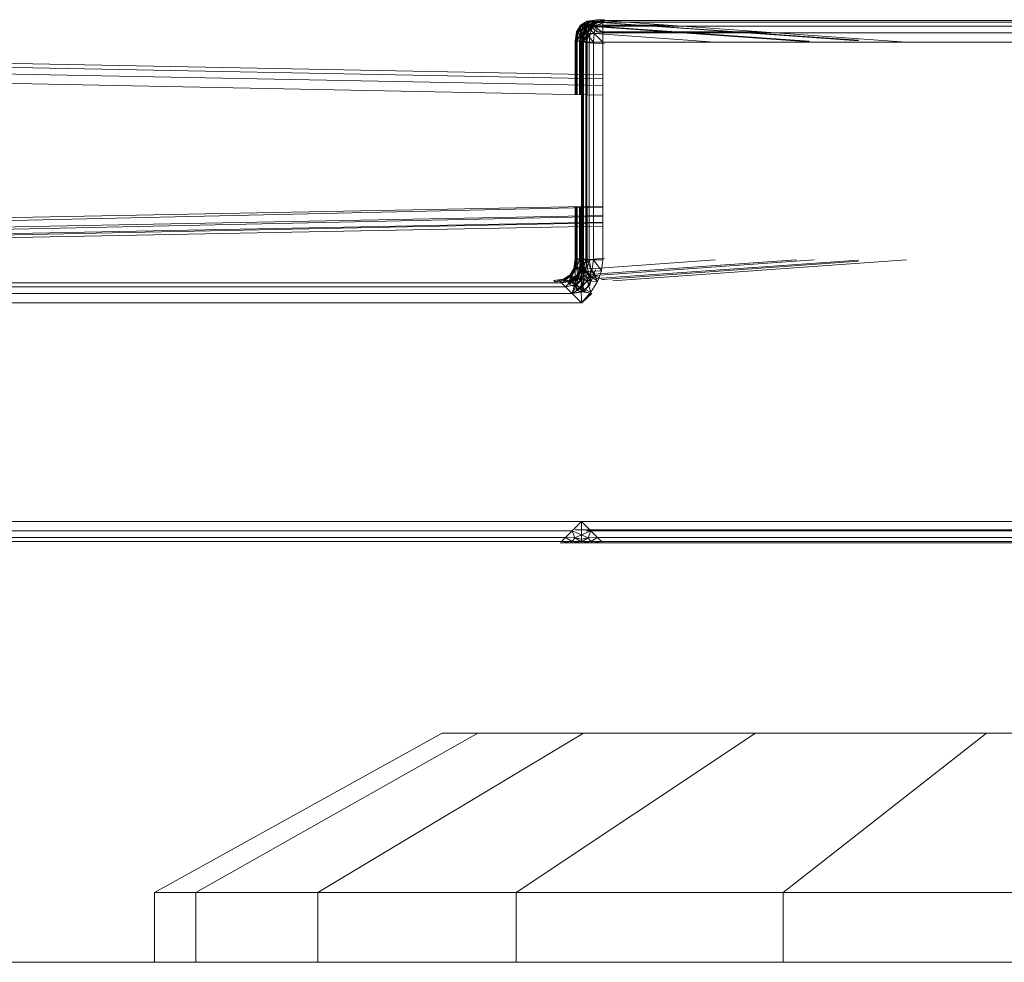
# Model space of a CAD drawing. Header units: millimetres. Extents: x 1 to 3476, y -521 to 159.
# Tile 52 of 130: x 1677 to 1704, y 133 to 159. Entities that reach past the tile are written whole.
import ezdxf

# ---------------------------------------------------------------- set-up
doc = ezdxf.new("R2010")
doc.units = ezdxf.units.MM
doc.layers.add('VG491211CA_dwg', color=8, linetype='Continuous', lineweight=9)

# ---------------------------------------------------------------- blocks, each defined once
blk = doc.blocks.new('VG491211CA_dwg-300031-Północ')
at = {"color": 18, "lineweight": 9}
for p, q in [((-213.917, 157.374), (-291.534, 158.874)), ((-214.426, 158.838), (-214.548, 158.701)), ((-214.426, 158.838), (-214.548, 158.701)), ((-214.355, 158.879), (-214.545, 158.75)), ((-214.355, 158.879), (-214.545, 158.75)), ((-214.545, 158.75), (-214.426, 158.838)), ((-214.426, 158.838), (-214.545, 158.75)), ((-214.542, 158.766), (-214.355, 158.879)), ((-214.355, 158.879), (-214.542, 158.766)), ((-214.542, 158.766), (-214.355, 158.878)), ((-214.355, 158.878), (-214.542, 158.766)), ((-214.355, 158.878), (-214.523, 158.747)), ((-214.355, 158.878), (-214.523, 158.747)), ((-214.336, 158.841), (-214.523, 158.747)), ((-214.523, 158.747), (-214.336, 158.841)), ((-214.259, 158.872), (-214.474, 158.745)), ((-214.259, 158.872), (-214.474, 158.745)), ((-214.426, 158.838), (-214.474, 158.745)), ((-214.474, 158.745), (-214.426, 158.838)), ((-214.336, 158.841), (-214.467, 158.691)), ((-214.336, 158.841), (-214.467, 158.691)), ((-214.092, 158.916), (-214.426, 158.838)), ((-214.092, 158.916), (-214.426, 158.838)), ((-214.355, 158.879), (-214.426, 158.838)), ((-214.426, 158.838), (-214.355, 158.879)), ((-214.426, 158.838), (-214.259, 158.872)), ((-214.259, 158.872), (-214.426, 158.838)), ((-214.259, 158.872), (-214.378, 158.754)), ((-214.378, 158.754), (-214.259, 158.872)), ((-214.251, 158.812), (-214.373, 158.675)), ((-214.251, 158.812), (-214.373, 158.675)), ((-214.179, 158.853), (-214.369, 158.724)), ((-214.179, 158.853), (-214.369, 158.724)), ((-214.369, 158.724), (-214.251, 158.812)), ((-214.251, 158.812), (-214.369, 158.724)), ((-214.367, 158.74), (-214.179, 158.853)), ((-214.179, 158.853), (-214.367, 158.74)), ((-214.179, 158.852), (-214.367, 158.74)), ((-214.367, 158.74), (-214.179, 158.852)), ((-214.355, 158.879), (-214.092, 158.916)), ((-214.092, 158.916), (-214.355, 158.879)), ((-214.355, 158.878), (-214.092, 158.916)), ((-214.092, 158.916), (-214.355, 158.878)), ((-214.336, 158.841), (-214.355, 158.878)), ((-214.355, 158.878), (-214.336, 158.841)), ((-214.179, 158.852), (-214.348, 158.721)), ((-214.179, 158.852), (-214.348, 158.721)), ((-214.348, 158.721), (-214.161, 158.815)), ((-214.161, 158.815), (-214.348, 158.721)), ((-214.092, 158.916), (-214.336, 158.841)), ((-214.092, 158.916), (-214.336, 158.841)), ((-214.092, 158.878), (-214.336, 158.841)), ((-214.336, 158.841), (-214.092, 158.878)), ((-214.298, 158.747), (-214.336, 158.841)), ((-214.336, 158.841), (-214.298, 158.747)), ((-214.084, 158.846), (-214.299, 158.719)), ((-214.084, 158.846), (-214.299, 158.719)), ((-214.251, 158.812), (-214.299, 158.719)), ((-214.299, 158.719), (-214.251, 158.812)), ((-214.092, 158.878), (-214.298, 158.747)), ((-214.092, 158.878), (-214.298, 158.747)), ((-214.161, 158.815), (-214.292, 158.665)), ((-214.161, 158.815), (-214.292, 158.665)), ((-214.092, 158.916), (-214.259, 158.872)), ((-214.259, 158.872), (-214.092, 158.916)), ((-214.259, 158.872), (-213.871, 158.844)), ((-214.259, 158.872), (-213.871, 158.845)), ((-213.871, 158.844), (-214.259, 158.872)), ((-213.871, 158.845), (-214.259, 158.872)), ((-213.917, 158.89), (-214.251, 158.812)), ((-213.917, 158.89), (-214.251, 158.812)), ((-214.179, 158.853), (-214.251, 158.812)), ((-214.251, 158.812), (-214.179, 158.853)), ((-214.251, 158.812), (-214.084, 158.846)), ((-214.084, 158.846), (-214.251, 158.812)), ((-214.084, 158.846), (-214.204, 158.728)), ((-214.204, 158.728), (-214.084, 158.846)), ((-214.179, 158.853), (-213.917, 158.89)), ((-213.917, 158.89), (-214.179, 158.853)), ((-213.917, 158.89), (-214.179, 158.852)), ((-214.179, 158.852), (-213.917, 158.89)), ((-214.179, 158.852), (-214.161, 158.815)), ((-214.161, 158.815), (-214.179, 158.852)), ((-213.917, 158.89), (-214.161, 158.815)), ((-213.917, 158.89), (-214.161, 158.815)), ((-214.161, 158.815), (-213.917, 158.852)), ((-213.917, 158.852), (-214.161, 158.815)), ((-214.161, 158.815), (-214.123, 158.721)), ((-214.123, 158.721), (-214.161, 158.815)), ((-213.917, 158.852), (-214.123, 158.721)), ((-213.917, 158.852), (-214.123, 158.721)), ((-214.092, 158.916), (-213.871, 158.901)), ((-213.871, 158.901), (-214.092, 158.916)), ((-213.871, 158.916), (-214.092, 158.916)), ((-214.092, 158.916), (-214.092, 158.878)), ((-214.092, 158.916), (-213.871, 158.916)), ((-213.871, 158.916), (-214.092, 158.916)), ((-213.871, 158.878), (-214.092, 158.878)), ((-214.092, 158.878), (-214.092, 158.766)), ((-214.092, 158.766), (-214.092, 158.878)), ((-213.917, 158.89), (-214.084, 158.846)), ((-214.084, 158.846), (-213.917, 158.89)), ((-206.775, 158.328), (-214.084, 158.846)), ((-206.775, 158.343), (-214.084, 158.846)), ((-214.084, 158.846), (-206.775, 158.328)), ((-214.084, 158.846), (-206.775, 158.343)), ((-205.439, 158.29), (-213.917, 158.89)), ((-213.917, 158.89), (-205.44, 158.29)), ((-202.129, 158.89), (-213.917, 158.89)), ((-213.917, 158.89), (-213.917, 158.852)), ((-202.162, 158.889), (-213.917, 158.89)), ((-213.917, 158.89), (-202.129, 158.889)), ((-213.917, 158.74), (-213.917, 158.852)), ((-202.129, 158.852), (-213.917, 158.852)), ((-213.917, 158.852), (-213.917, 158.74)), ((-291.533, 158.574), (-213.917, 157.074)), ((-213.917, 157.262), (-291.532, 158.762)), ((-214.655, 158.578), (-214.692, 158.316)), ((-214.692, 158.316), (-214.655, 158.578)), ((-214.692, 158.316), (-214.655, 158.578)), ((-214.655, 158.578), (-214.692, 158.316)), ((-214.692, 158.316), (-214.617, 158.559)), ((-214.692, 158.316), (-214.617, 158.559)), ((-214.679, 158.315), (-214.655, 158.578)), ((-214.655, 158.578), (-214.679, 158.315)), ((-214.679, 158.315), (-214.642, 158.555)), ((-214.642, 158.555), (-214.679, 158.315)), ((-214.542, 158.766), (-214.655, 158.578)), ((-214.655, 158.578), (-214.542, 158.766)), ((-214.655, 158.578), (-214.542, 158.766)), ((-214.542, 158.766), (-214.655, 158.578)), ((-214.655, 158.578), (-214.523, 158.747)), ((-214.655, 158.578), (-214.523, 158.747)), ((-214.642, 158.555), (-214.655, 158.578)), ((-214.655, 158.578), (-214.617, 158.559)), ((-214.617, 158.559), (-214.655, 158.578)), ((-214.655, 158.578), (-214.642, 158.555)), ((-214.617, 158.559), (-214.655, 158.316)), ((-214.655, 158.316), (-214.617, 158.559)), ((-214.655, 158.316), (-214.523, 158.522)), ((-214.655, 158.316), (-214.523, 158.522)), ((-214.642, 158.555), (-214.542, 158.766)), ((-214.542, 158.766), (-214.642, 158.555)), ((-214.642, 158.555), (-214.545, 158.75)), ((-214.545, 158.75), (-214.642, 158.555)), ((-214.642, 158.555), (-214.548, 158.701)), ((-214.642, 158.555), (-214.548, 158.701)), ((-214.615, 158.514), (-214.642, 158.555)), ((-214.642, 158.555), (-214.615, 158.514)), ((-214.545, 158.548), (-214.638, 158.312)), ((-214.638, 158.312), (-214.545, 158.548)), ((-214.523, 158.747), (-214.617, 158.559)), ((-214.617, 158.559), (-214.523, 158.747)), ((-214.617, 158.559), (-214.467, 158.691)), ((-214.617, 158.559), (-214.467, 158.691)), ((-214.617, 158.559), (-214.523, 158.522)), ((-214.523, 158.522), (-214.617, 158.559)), ((-214.615, 158.514), (-214.548, 158.701)), ((-214.548, 158.701), (-214.615, 158.514)), ((-214.545, 158.548), (-214.615, 158.514)), ((-214.615, 158.514), (-214.545, 158.548)), ((-214.45, 158.564), (-214.569, 158.307)), ((-214.545, 158.548), (-214.569, 158.307)), ((-214.569, 158.307), (-214.545, 158.548)), ((-214.548, 158.701), (-214.545, 158.75)), ((-214.545, 158.75), (-214.548, 158.701)), ((-214.474, 158.745), (-214.548, 158.701)), ((-214.548, 158.701), (-214.474, 158.745)), ((-214.545, 158.548), (-214.548, 158.701)), ((-214.545, 158.548), (-214.548, 158.701)), ((-214.545, 158.75), (-214.542, 158.766)), ((-214.542, 158.766), (-214.545, 158.75)), ((-214.378, 158.754), (-214.545, 158.548)), ((-214.545, 158.548), (-214.378, 158.754)), ((-214.474, 158.745), (-214.545, 158.548)), ((-214.545, 158.548), (-214.474, 158.745)), ((-214.45, 158.564), (-214.545, 158.548)), ((-214.523, 158.747), (-214.542, 158.766)), ((-214.542, 158.766), (-214.523, 158.747)), ((-214.523, 158.522), (-214.542, 158.316)), ((-214.523, 158.522), (-214.542, 158.316)), ((-214.467, 158.691), (-214.523, 158.747)), ((-214.523, 158.747), (-214.467, 158.691)), ((-214.467, 158.691), (-214.523, 158.522)), ((-214.523, 158.522), (-214.336, 158.559)), ((-214.355, 158.316), (-214.523, 158.522)), ((-214.517, 158.29), (-214.479, 158.552)), ((-214.479, 158.552), (-214.517, 158.29)), ((-214.479, 158.552), (-214.517, 158.29)), ((-214.517, 158.29), (-214.479, 158.552)), ((-214.517, 158.29), (-214.442, 158.533)), ((-214.517, 158.29), (-214.442, 158.533)), ((-214.479, 158.552), (-214.503, 158.289)), ((-214.503, 158.289), (-214.479, 158.552)), ((-214.466, 158.529), (-214.503, 158.289)), ((-214.503, 158.289), (-214.466, 158.529)), ((-214.479, 158.552), (-214.367, 158.74)), ((-214.367, 158.74), (-214.479, 158.552)), ((-214.367, 158.74), (-214.479, 158.552)), ((-214.479, 158.552), (-214.367, 158.74)), ((-214.479, 158.552), (-214.348, 158.721)), ((-214.479, 158.552), (-214.348, 158.721)), ((-214.442, 158.533), (-214.479, 158.552)), ((-214.479, 158.552), (-214.466, 158.529)), ((-214.466, 158.529), (-214.479, 158.552)), ((-214.479, 158.552), (-214.442, 158.533)), ((-214.479, 158.29), (-214.442, 158.533)), ((-214.442, 158.533), (-214.479, 158.29)), ((-214.378, 158.754), (-214.474, 158.745)), ((-214.474, 158.745), (-214.378, 158.754)), ((-214.474, 158.3), (-214.45, 158.564)), ((-214.45, 158.564), (-214.474, 158.3)), ((-214.298, 158.747), (-214.467, 158.691)), ((-214.467, 158.691), (-214.298, 158.747)), ((-214.336, 158.559), (-214.467, 158.691)), ((-214.336, 158.559), (-214.467, 158.691)), ((-214.367, 158.74), (-214.466, 158.529)), ((-214.466, 158.529), (-214.367, 158.74)), ((-214.369, 158.724), (-214.466, 158.529)), ((-214.466, 158.529), (-214.369, 158.724)), ((-214.466, 158.529), (-214.373, 158.675)), ((-214.466, 158.529), (-214.373, 158.675)), ((-214.466, 158.529), (-214.44, 158.488)), ((-214.44, 158.488), (-214.466, 158.529)), ((-214.462, 158.286), (-214.37, 158.522)), ((-214.37, 158.522), (-214.462, 158.286)), ((-214.45, 158.564), (-214.378, 158.754)), ((-214.378, 158.754), (-214.45, 158.564)), ((-214.442, 158.533), (-214.348, 158.721)), ((-214.348, 158.721), (-214.442, 158.533)), ((-214.442, 158.533), (-214.292, 158.665)), ((-214.442, 158.533), (-214.292, 158.665)), ((-214.348, 158.496), (-214.442, 158.533)), ((-214.442, 158.533), (-214.348, 158.496)), ((-214.373, 158.675), (-214.44, 158.488)), ((-214.44, 158.488), (-214.373, 158.675)), ((-214.44, 158.488), (-214.37, 158.522)), ((-214.37, 158.522), (-214.44, 158.488)), ((-214.275, 158.538), (-214.395, 158.281)), ((-214.37, 158.522), (-214.395, 158.281)), ((-214.394, 158.281), (-214.37, 158.522)), ((-208.155, 158.316), (-214.378, 158.754)), ((-208.154, 158.316), (-214.378, 158.754)), ((-214.373, 158.675), (-214.369, 158.724)), ((-214.369, 158.724), (-214.373, 158.675)), ((-214.299, 158.719), (-214.373, 158.675)), ((-214.373, 158.675), (-214.299, 158.719)), ((-214.37, 158.522), (-214.373, 158.675)), ((-214.37, 158.522), (-214.373, 158.675)), ((-214.37, 158.522), (-214.204, 158.728)), ((-214.204, 158.728), (-214.37, 158.522)), ((-214.37, 158.522), (-214.299, 158.719)), ((-214.299, 158.719), (-214.37, 158.522)), ((-214.275, 158.538), (-214.37, 158.522)), ((-214.369, 158.724), (-214.367, 158.74)), ((-214.367, 158.74), (-214.369, 158.724)), ((-214.367, 158.74), (-214.348, 158.721)), ((-214.348, 158.721), (-214.367, 158.74)), ((-214.348, 158.721), (-214.292, 158.665)), ((-214.292, 158.665), (-214.348, 158.721)), ((-214.292, 158.665), (-214.348, 158.496)), ((-214.348, 158.496), (-214.161, 158.533)), ((-214.336, 158.559), (-214.298, 158.747)), ((-214.298, 158.747), (-214.336, 158.559)), ((-214.204, 158.728), (-214.299, 158.719)), ((-214.299, 158.719), (-214.204, 158.728)), ((-214.275, 158.538), (-214.299, 158.274)), ((-214.299, 158.274), (-214.275, 158.538)), ((-214.092, 158.766), (-214.298, 158.747)), ((-214.298, 158.747), (-214.092, 158.766)), ((-214.092, 158.578), (-214.298, 158.747)), ((-214.092, 158.578), (-214.298, 158.747)), ((-214.292, 158.665), (-214.123, 158.721)), ((-214.123, 158.721), (-214.292, 158.665)), ((-214.161, 158.533), (-214.292, 158.665)), ((-214.161, 158.533), (-214.292, 158.665)), ((-214.204, 158.728), (-214.275, 158.538)), ((-214.275, 158.538), (-214.204, 158.728)), ((-214.275, 158.538), (-210.779, 158.29)), ((-210.779, 158.29), (-214.275, 158.538)), ((-208.018, 158.29), (-214.204, 158.728)), ((-208.019, 158.29), (-214.204, 158.728)), ((-214.179, 158.29), (-214.161, 158.533)), ((-214.123, 158.721), (-214.161, 158.533)), ((-214.161, 158.533), (-214.123, 158.721)), ((-214.161, 158.533), (-213.917, 158.552)), ((-213.917, 158.29), (-214.161, 158.533)), ((-214.123, 158.721), (-213.917, 158.74)), ((-213.917, 158.74), (-214.123, 158.721)), ((-213.917, 158.552), (-214.123, 158.721)), ((-213.917, 158.552), (-214.123, 158.721)), ((-212.155, 158.766), (-214.092, 158.766)), ((-214.092, 158.766), (-214.092, 158.578)), ((-214.092, 158.578), (-214.092, 158.766)), ((-214.092, 158.766), (-212.155, 158.766)), ((-214.092, 158.578), (-209.51, 158.578)), ((-213.917, 158.552), (-213.917, 158.74)), ((-213.917, 158.74), (-211.788, 158.74)), ((-202.129, 158.74), (-213.917, 158.74)), ((-213.917, 158.74), (-213.917, 158.552)), ((-213.917, 158.552), (-202.129, 158.552)), ((-213.917, 158.552), (-213.917, 158.29)), ((-209.51, 158.578), (-213.871, 158.578)), ((-209.143, 158.552), (-213.871, 158.552)), ((-291.535, 158.312), (-213.917, 156.812)), ((-214.692, 156.827), (-214.692, 158.316)), ((-214.692, 158.316), (-214.679, 158.315)), ((-214.692, 158.316), (-214.692, 156.827)), ((-214.655, 158.316), (-214.692, 158.316)), ((-214.692, 156.856), (-214.692, 158.316)), ((-214.692, 158.316), (-214.655, 158.316)), ((-214.692, 158.316), (-214.692, 156.856)), ((-214.679, 158.315), (-214.692, 158.316)), ((-214.679, 158.315), (-214.615, 158.514)), ((-214.679, 158.315), (-214.615, 158.514)), ((-214.679, 156.827), (-214.679, 158.315)), ((-214.679, 158.315), (-214.638, 158.312)), ((-214.679, 158.315), (-214.679, 156.856)), ((-214.638, 158.312), (-214.679, 158.315)), ((-214.655, 158.316), (-214.655, 156.826)), ((-214.542, 158.316), (-214.655, 158.316)), ((-214.655, 156.855), (-214.655, 158.316)), ((-214.655, 158.316), (-214.542, 158.316)), ((-214.638, 158.312), (-214.615, 158.514)), ((-214.615, 158.514), (-214.638, 158.312)), ((-214.638, 156.826), (-214.638, 158.312)), ((-214.638, 158.312), (-214.569, 158.307)), ((-214.569, 158.307), (-214.638, 158.312)), ((-214.638, 158.312), (-214.638, 156.855)), ((-214.569, 158.307), (-214.569, 156.825)), ((-214.569, 158.307), (-214.474, 158.3)), ((-214.569, 156.854), (-214.569, 158.307)), ((-214.355, 158.316), (-214.542, 158.316)), ((-214.542, 158.316), (-214.542, 156.824)), ((-214.542, 158.316), (-214.542, 156.853)), ((-214.517, 156.823), (-214.517, 158.29)), ((-214.517, 158.29), (-214.479, 158.29)), ((-214.517, 158.29), (-214.517, 156.823)), ((-214.503, 158.289), (-214.517, 158.29)), ((-214.517, 152.204), (-214.517, 158.29)), ((-214.517, 158.29), (-214.503, 158.289)), ((-214.517, 158.29), (-214.517, 152.204)), ((-214.479, 158.29), (-214.517, 158.29)), ((-214.503, 158.289), (-214.44, 158.488)), ((-214.503, 158.289), (-214.44, 158.488)), ((-214.503, 158.289), (-214.503, 156.823)), ((-214.462, 158.286), (-214.503, 158.289)), ((-214.503, 152.205), (-214.503, 158.289)), ((-214.503, 158.289), (-214.462, 158.286)), ((-214.479, 158.29), (-214.348, 158.496)), ((-214.479, 158.29), (-214.348, 158.496)), ((-214.479, 156.823), (-214.479, 158.29)), ((-214.479, 158.29), (-214.367, 158.29)), ((-214.479, 158.29), (-214.479, 152.204)), ((-214.367, 158.29), (-214.479, 158.29)), ((-214.474, 158.3), (-214.474, 156.823)), ((-214.474, 156.852), (-214.474, 158.3)), ((-214.44, 158.488), (-214.462, 158.286)), ((-214.462, 158.286), (-214.44, 158.488)), ((-214.394, 158.281), (-214.462, 158.286)), ((-214.462, 158.286), (-214.462, 156.822)), ((-214.462, 152.207), (-214.462, 158.286)), ((-214.462, 158.286), (-214.395, 158.281)), ((-214.395, 158.281), (-214.395, 152.212)), ((-214.395, 158.281), (-214.299, 158.274)), ((-214.394, 156.821), (-214.394, 158.281)), ((-214.367, 158.29), (-214.348, 158.496)), ((-214.348, 158.496), (-214.367, 158.29)), ((-214.367, 156.821), (-214.367, 158.29)), ((-214.179, 158.29), (-214.367, 158.29)), ((-214.367, 158.29), (-214.367, 152.204)), ((-214.355, 156.82), (-214.355, 158.316)), ((-214.179, 158.29), (-214.348, 158.496)), ((-214.299, 158.274), (-213.871, 158.244)), ((-214.299, 156.819), (-214.299, 158.274)), ((-213.871, 158.244), (-214.299, 158.274)), ((-214.299, 158.274), (-214.299, 152.219)), ((-214.179, 152.204), (-214.179, 158.29)), ((-213.917, 158.29), (-214.179, 158.29)), ((-213.917, 152.204), (-213.917, 158.29)), ((-213.917, 158.29), (-202.129, 158.29)), ((-213.917, 153.708), (-292.129, 152.197)), ((-213.917, 153.674), (-291.604, 151.945)), ((-214.692, 152.23), (-214.692, 153.694)), ((-214.692, 153.694), (-214.692, 152.23)), ((-214.692, 152.23), (-214.692, 153.694)), ((-214.692, 153.694), (-214.692, 152.23)), ((-214.679, 152.231), (-214.679, 153.694)), ((-214.679, 153.694), (-214.679, 152.231)), ((-214.655, 153.694), (-214.655, 152.23)), ((-214.655, 152.23), (-214.655, 153.694)), ((-214.638, 152.233), (-214.638, 153.695)), ((-214.638, 153.695), (-214.638, 152.233)), ((-214.569, 153.696), (-214.569, 152.238)), ((-214.569, 152.238), (-214.569, 153.696)), ((-214.542, 153.696), (-214.542, 152.23)), ((-214.542, 153.696), (-214.542, 152.23)), ((-214.517, 152.204), (-214.517, 153.697)), ((-214.517, 153.697), (-214.517, 152.204)), ((-214.503, 153.697), (-214.503, 152.205)), ((-214.479, 152.204), (-214.479, 153.698)), ((-214.474, 153.698), (-214.474, 152.245)), ((-214.474, 152.245), (-214.474, 153.698)), ((-214.462, 153.698), (-214.462, 152.207)), ((-214.394, 152.212), (-214.394, 153.699)), ((-214.367, 152.204), (-214.367, 153.7)), ((-214.355, 152.23), (-214.355, 153.7)), ((-214.299, 152.219), (-214.299, 153.701)), ((-213.917, 153.446), (-291.604, 151.945)), ((-213.917, 153.421), (-291.229, 151.764)), ((-213.917, 153.258), (-291.229, 151.764)), ((-291.004, 151.656), (-213.917, 153.243)), ((-291.004, 151.656), (-213.917, 153.146)), ((-214.692, 152.23), (-214.73, 151.967)), ((-214.73, 151.967), (-214.692, 152.23)), ((-214.692, 152.23), (-214.73, 151.967)), ((-214.73, 151.967), (-214.692, 152.23)), ((-214.655, 152.23), (-214.73, 151.967)), ((-214.73, 151.967), (-214.655, 152.23)), ((-214.715, 151.998), (-214.679, 152.231)), ((-214.679, 152.231), (-214.715, 152)), ((-214.692, 152.23), (-214.715, 151.998)), ((-214.692, 152.23), (-214.715, 152)), ((-214.542, 152.23), (-214.693, 151.946)), ((-214.655, 152.23), (-214.693, 151.946)), ((-214.693, 151.946), (-214.542, 152.23)), ((-214.693, 151.946), (-214.655, 152.23)), ((-214.679, 152.231), (-214.692, 152.23)), ((-214.692, 152.23), (-214.679, 152.231)), ((-214.692, 152.23), (-214.655, 152.23)), ((-214.655, 152.23), (-214.692, 152.23)), ((-214.638, 152.233), (-214.679, 152.231)), ((-214.679, 152.231), (-214.638, 152.233)), ((-214.679, 152.231), (-214.635, 152.009)), ((-214.679, 152.231), (-214.634, 152.012)), ((-214.655, 152.23), (-214.542, 152.23)), ((-214.542, 152.23), (-214.655, 152.23)), ((-214.569, 152.238), (-214.638, 152.233)), ((-214.638, 152.233), (-214.569, 152.238)), ((-214.635, 152.009), (-214.638, 152.233)), ((-214.638, 152.233), (-214.634, 152.012)), ((-214.569, 152.238), (-214.635, 152.009)), ((-214.569, 152.238), (-214.634, 152.012)), ((-214.542, 152.23), (-214.579, 151.91)), ((-214.542, 152.23), (-214.579, 151.91)), ((-214.474, 152.245), (-214.569, 152.238)), ((-214.569, 152.238), (-214.53, 152.005)), ((-214.53, 152.006), (-214.569, 152.238)), ((-214.517, 152.204), (-214.554, 151.941)), ((-214.554, 151.941), (-214.517, 152.204)), ((-214.517, 152.204), (-214.554, 151.941)), ((-214.554, 151.941), (-214.517, 152.204)), ((-214.554, 151.941), (-214.479, 152.204)), ((-214.479, 152.204), (-214.554, 151.941)), ((-214.542, 152.23), (-214.355, 152.23)), ((-214.408, 151.915), (-214.542, 152.23)), ((-214.503, 152.205), (-214.539, 151.975)), ((-214.539, 151.973), (-214.503, 152.205)), ((-214.517, 152.204), (-214.539, 151.975)), ((-214.517, 152.204), (-214.539, 151.973)), ((-214.474, 152.245), (-214.53, 152.005)), ((-214.518, 151.92), (-214.367, 152.204)), ((-214.518, 151.92), (-214.479, 152.204)), ((-214.367, 152.204), (-214.518, 151.92)), ((-214.479, 152.204), (-214.518, 151.92)), ((-214.517, 152.204), (-214.503, 152.205)), ((-214.503, 152.205), (-214.517, 152.204)), ((-214.479, 152.204), (-214.517, 152.204)), ((-214.517, 152.204), (-214.479, 152.204)), ((-214.503, 152.205), (-214.462, 152.207)), ((-214.462, 152.207), (-214.503, 152.205)), ((-214.503, 152.205), (-214.459, 151.988)), ((-214.503, 152.205), (-214.459, 151.985)), ((-214.367, 152.204), (-214.479, 152.204)), ((-214.479, 152.204), (-214.367, 152.204)), ((-214.432, 151.983), (-214.474, 152.245)), ((-214.474, 152.245), (-214.432, 151.983)), ((-214.462, 152.207), (-214.394, 152.212)), ((-214.395, 152.212), (-214.462, 152.207)), ((-214.462, 152.207), (-214.459, 151.988)), ((-214.459, 151.985), (-214.462, 152.207)), ((-214.394, 152.212), (-214.459, 151.988)), ((-214.395, 152.212), (-214.459, 151.985)), ((-214.408, 151.915), (-214.355, 152.23)), ((-214.404, 151.884), (-214.367, 152.204)), ((-214.367, 152.204), (-214.404, 151.884)), ((-214.299, 152.219), (-214.395, 152.212)), ((-214.395, 152.212), (-214.356, 151.98)), ((-214.356, 151.982), (-214.394, 152.212)), ((-214.367, 152.204), (-214.179, 152.204)), ((-214.232, 151.889), (-214.367, 152.204)), ((-214.299, 152.219), (-214.356, 151.98)), ((-208.523, 152.204), (-214.308, 151.796)), ((-214.308, 151.796), (-208.521, 152.204)), ((-213.871, 152.25), (-214.299, 152.219)), ((-214.299, 152.219), (-213.871, 152.25)), ((-214.299, 152.219), (-214.258, 151.957)), ((-214.258, 151.957), (-214.299, 152.219)), ((-210.778, 152.204), (-214.258, 151.957)), ((-214.258, 151.957), (-210.778, 152.204)), ((-214.232, 151.889), (-214.179, 152.204)), ((-214.179, 152.204), (-213.917, 152.204)), ((-213.954, 151.904), (-214.179, 152.204)), ((-208.017, 152.204), (-214.135, 151.77)), ((-214.134, 151.77), (-208.017, 152.204)), ((-206.775, 152.2), (-214.102, 151.684)), ((-214.102, 151.684), (-206.775, 152.2)), ((-213.954, 151.904), (-213.917, 152.204)), ((-213.64, 151.622), (-205.434, 152.204)), ((-205.435, 152.204), (-213.64, 151.622)), ((-214.73, 151.967), (-214.842, 151.78)), ((-214.842, 151.78), (-214.73, 151.967)), ((-214.73, 151.967), (-214.842, 151.78)), ((-214.842, 151.78), (-214.73, 151.967)), ((-214.693, 151.946), (-214.842, 151.78)), ((-214.842, 151.78), (-214.693, 151.946)), ((-214.693, 151.946), (-214.808, 151.749)), ((-214.808, 151.749), (-214.693, 151.946)), ((-214.634, 152.012), (-214.788, 151.765)), ((-214.788, 151.765), (-214.635, 152.009)), ((-214.715, 152), (-214.788, 151.765)), ((-214.788, 151.765), (-214.715, 151.998)), ((-214.73, 151.967), (-214.788, 151.765)), ((-214.73, 151.967), (-214.788, 151.765)), ((-214.715, 152), (-214.73, 151.967)), ((-214.73, 151.967), (-214.715, 151.998)), ((-214.693, 151.946), (-214.73, 151.967)), ((-214.73, 151.967), (-214.693, 151.946)), ((-214.634, 152.012), (-214.715, 152)), ((-214.715, 151.998), (-214.635, 152.009)), ((-214.579, 151.91), (-214.693, 151.946)), ((-214.693, 151.946), (-214.692, 151.687)), ((-214.693, 151.946), (-214.692, 151.687)), ((-214.693, 151.946), (-214.579, 151.91)), ((-214.554, 151.941), (-214.667, 151.754)), ((-214.667, 151.754), (-214.554, 151.941)), ((-214.554, 151.941), (-214.667, 151.754)), ((-214.667, 151.754), (-214.554, 151.941)), ((-214.667, 151.754), (-214.518, 151.92)), ((-214.518, 151.92), (-214.667, 151.754)), ((-214.631, 151.708), (-214.635, 152.009)), ((-214.635, 152.009), (-214.45, 151.772)), ((-214.635, 152.009), (-214.53, 152.005)), ((-214.634, 152.012), (-214.63, 151.708)), ((-214.45, 151.772), (-214.634, 152.012)), ((-214.53, 152.006), (-214.634, 152.012)), ((-214.632, 151.723), (-214.518, 151.92)), ((-214.518, 151.92), (-214.632, 151.723)), ((-214.613, 151.739), (-214.459, 151.985)), ((-214.613, 151.739), (-214.539, 151.973)), ((-214.554, 151.941), (-214.613, 151.739)), ((-214.459, 151.988), (-214.612, 151.739)), ((-214.539, 151.975), (-214.612, 151.739)), ((-214.554, 151.941), (-214.612, 151.739)), ((-214.408, 151.915), (-214.579, 151.91)), ((-214.579, 151.91), (-214.408, 151.915)), ((-214.539, 151.975), (-214.554, 151.941)), ((-214.554, 151.941), (-214.539, 151.973)), ((-214.554, 151.941), (-214.518, 151.92)), ((-214.518, 151.92), (-214.554, 151.941)), ((-214.459, 151.988), (-214.539, 151.975)), ((-214.539, 151.973), (-214.459, 151.985)), ((-214.536, 151.649), (-214.408, 151.915)), ((-214.408, 151.915), (-214.536, 151.649)), ((-214.45, 151.772), (-214.53, 152.006)), ((-214.53, 152.005), (-214.45, 151.772)), ((-214.53, 152.005), (-214.432, 151.983)), ((-214.518, 151.92), (-214.517, 151.661)), ((-214.518, 151.92), (-214.404, 151.884)), ((-214.404, 151.884), (-214.518, 151.92)), ((-214.518, 151.92), (-214.517, 151.661)), ((-214.459, 151.988), (-214.454, 151.682)), ((-214.275, 151.745), (-214.459, 151.988)), ((-214.356, 151.982), (-214.459, 151.988)), ((-214.455, 151.682), (-214.459, 151.985)), ((-214.459, 151.985), (-214.275, 151.746)), ((-214.459, 151.985), (-214.356, 151.98)), ((-214.432, 151.983), (-214.45, 151.772)), ((-214.432, 151.983), (-214.45, 151.772)), ((-214.308, 151.796), (-214.432, 151.983)), ((-214.432, 151.983), (-214.308, 151.796)), ((-214.242, 151.63), (-214.408, 151.915)), ((-214.408, 151.915), (-214.242, 151.63)), ((-214.275, 151.745), (-214.356, 151.982)), ((-214.356, 151.98), (-214.275, 151.746)), ((-214.356, 151.98), (-214.258, 151.957)), ((-214.258, 151.957), (-214.275, 151.745)), ((-214.258, 151.957), (-214.275, 151.746)), ((-214.258, 151.957), (-214.134, 151.77)), ((-214.135, 151.77), (-214.258, 151.957)), ((-214.242, 151.63), (-214.13, 151.93)), ((-214.13, 151.93), (-214.242, 151.63)), ((-213.928, 151.658), (-206.775, 152.165)), ((-206.775, 152.165), (-213.928, 151.658)), ((-215.292, 151.63), (-215.03, 151.667)), ((-215.03, 151.667), (-215.292, 151.63)), ((-215.292, 151.63), (-215.03, 151.667)), ((-215.03, 151.667), (-215.292, 151.63)), ((-215.03, 151.667), (-215.255, 151.592)), ((-215.255, 151.592), (-215.03, 151.667)), ((-215.255, 151.592), (-215.03, 151.667)), ((-215.03, 151.667), (-215.255, 151.592)), ((-215.117, 151.604), (-214.854, 151.641)), ((-214.854, 151.641), (-215.117, 151.604)), ((-215.117, 151.604), (-214.854, 151.641)), ((-214.854, 151.641), (-215.117, 151.604)), ((-214.854, 151.641), (-215.079, 151.566)), ((-215.079, 151.566), (-214.854, 151.641)), ((-215.079, 151.566), (-214.854, 151.641)), ((-214.854, 151.641), (-215.079, 151.566)), ((-215.03, 151.667), (-214.842, 151.78)), ((-214.842, 151.78), (-215.03, 151.667)), ((-215.03, 151.667), (-214.842, 151.78)), ((-214.842, 151.78), (-215.03, 151.667)), ((-215.03, 151.667), (-214.971, 151.635)), ((-215, 151.627), (-215.03, 151.667)), ((-214.971, 151.635), (-215.03, 151.667)), ((-215.03, 151.667), (-215, 151.627)), ((-215, 151.627), (-214.842, 151.78)), ((-214.842, 151.78), (-215, 151.627)), ((-215, 151.627), (-214.808, 151.749)), ((-214.808, 151.749), (-215, 151.627)), ((-214.842, 151.78), (-214.971, 151.635)), ((-214.971, 151.635), (-214.842, 151.78)), ((-214.788, 151.765), (-214.971, 151.635)), ((-214.971, 151.635), (-214.788, 151.765)), ((-214.892, 151.532), (-214.808, 151.749)), ((-214.808, 151.749), (-214.892, 151.532)), ((-214.692, 151.687), (-214.892, 151.532)), ((-214.892, 151.532), (-214.692, 151.687)), ((-214.854, 151.641), (-214.667, 151.754)), ((-214.667, 151.754), (-214.854, 151.641)), ((-214.854, 151.641), (-214.667, 151.754)), ((-214.667, 151.754), (-214.854, 151.641)), ((-214.854, 151.641), (-214.795, 151.609)), ((-214.824, 151.601), (-214.854, 151.641)), ((-214.795, 151.609), (-214.854, 151.641)), ((-214.854, 151.641), (-214.824, 151.601)), ((-214.842, 151.78), (-214.808, 151.749)), ((-214.788, 151.765), (-214.842, 151.78)), ((-214.842, 151.78), (-214.788, 151.765)), ((-214.808, 151.749), (-214.842, 151.78)), ((-214.824, 151.601), (-214.667, 151.754)), ((-214.667, 151.754), (-214.824, 151.601)), ((-214.824, 151.601), (-214.632, 151.723)), ((-214.632, 151.723), (-214.824, 151.601)), ((-214.823, 151.544), (-214.788, 151.765)), ((-214.823, 151.544), (-214.631, 151.708)), ((-214.788, 151.765), (-214.822, 151.544)), ((-214.63, 151.708), (-214.822, 151.544)), ((-214.808, 151.749), (-214.692, 151.687)), ((-214.692, 151.687), (-214.808, 151.749)), ((-214.667, 151.754), (-214.795, 151.609)), ((-214.795, 151.609), (-214.667, 151.754)), ((-214.612, 151.739), (-214.795, 151.609)), ((-214.795, 151.609), (-214.613, 151.739)), ((-214.631, 151.708), (-214.788, 151.765)), ((-214.788, 151.765), (-214.63, 151.708)), ((-214.716, 151.506), (-214.632, 151.723)), ((-214.632, 151.723), (-214.716, 151.506)), ((-214.517, 151.661), (-214.716, 151.506)), ((-214.716, 151.506), (-214.517, 151.661)), ((-214.707, 151.448), (-214.692, 151.687)), ((-214.707, 151.448), (-214.692, 151.687)), ((-214.707, 151.448), (-214.536, 151.649)), ((-214.536, 151.649), (-214.707, 151.448)), ((-214.579, 151.91), (-214.692, 151.687)), ((-214.579, 151.91), (-214.692, 151.687)), ((-214.536, 151.649), (-214.692, 151.687)), ((-214.692, 151.687), (-214.536, 151.649)), ((-214.667, 151.754), (-214.612, 151.739)), ((-214.632, 151.723), (-214.667, 151.754)), ((-214.667, 151.754), (-214.632, 151.723)), ((-214.613, 151.739), (-214.667, 151.754)), ((-214.666, 151.362), (-214.631, 151.708)), ((-214.664, 151.356), (-214.63, 151.708)), ((-214.647, 151.518), (-214.613, 151.739)), ((-214.647, 151.518), (-214.455, 151.682)), ((-214.612, 151.739), (-214.645, 151.518)), ((-214.454, 151.682), (-214.645, 151.518)), ((-214.517, 151.661), (-214.632, 151.723)), ((-214.632, 151.723), (-214.517, 151.661)), ((-214.45, 151.772), (-214.631, 151.708)), ((-214.631, 151.708), (-214.453, 151.545)), ((-214.63, 151.708), (-214.45, 151.772)), ((-214.452, 151.545), (-214.63, 151.708)), ((-214.455, 151.682), (-214.613, 151.739)), ((-214.612, 151.739), (-214.454, 151.682)), ((-214.536, 151.649), (-214.579, 151.91)), ((-214.579, 151.91), (-214.536, 151.649)), ((-214.43, 151.33), (-214.536, 151.649)), ((-214.242, 151.63), (-214.536, 151.649)), ((-214.43, 151.33), (-214.536, 151.649)), ((-214.531, 151.422), (-214.517, 151.661)), ((-214.531, 151.422), (-214.517, 151.661)), ((-214.517, 151.661), (-214.404, 151.884)), ((-214.404, 151.884), (-214.517, 151.661)), ((-214.361, 151.623), (-214.517, 151.661)), ((-214.489, 151.33), (-214.455, 151.682)), ((-214.483, 151.311), (-214.454, 151.682)), ((-214.275, 151.746), (-214.455, 151.682)), ((-214.455, 151.682), (-214.277, 151.519)), ((-214.454, 151.682), (-214.275, 151.745)), ((-214.275, 151.519), (-214.454, 151.682)), ((-214.45, 151.772), (-214.453, 151.545)), ((-214.452, 151.545), (-214.45, 151.772)), ((-214.308, 151.796), (-214.45, 151.772)), ((-214.45, 151.772), (-214.308, 151.796)), ((-214.45, 151.772), (-214.257, 151.642)), ((-214.257, 151.642), (-214.45, 151.772)), ((-214.404, 151.884), (-214.232, 151.889)), ((-214.232, 151.889), (-214.404, 151.884)), ((-214.404, 151.884), (-214.361, 151.623)), ((-214.361, 151.623), (-214.404, 151.884)), ((-214.232, 151.889), (-214.361, 151.623)), ((-214.361, 151.623), (-214.232, 151.889)), ((-214.102, 151.684), (-214.308, 151.796)), ((-214.308, 151.796), (-214.102, 151.684)), ((-214.308, 151.796), (-214.257, 151.642)), ((-214.257, 151.642), (-214.308, 151.796)), ((-214.275, 151.746), (-214.277, 151.519)), ((-214.275, 151.745), (-214.134, 151.77)), ((-214.135, 151.77), (-214.275, 151.746)), ((-214.275, 151.746), (-214.083, 151.617)), ((-214.275, 151.519), (-214.275, 151.745)), ((-214.083, 151.616), (-214.275, 151.745)), ((-214.232, 151.889), (-213.954, 151.904)), ((-213.954, 151.904), (-214.232, 151.889)), ((-214.232, 151.889), (-214.067, 151.604)), ((-214.067, 151.604), (-214.232, 151.889)), ((-213.928, 151.658), (-214.135, 151.77)), ((-214.135, 151.77), (-214.083, 151.617)), ((-214.134, 151.77), (-213.928, 151.658)), ((-214.083, 151.616), (-214.134, 151.77)), ((-213.954, 151.904), (-214.067, 151.604)), ((-214.067, 151.604), (-213.954, 151.904)), ((-213.928, 151.658), (-213.871, 151.651)), ((-213.871, 151.651), (-213.928, 151.658)), ((-215.079, 151.566), (-291.529, 151.566)), ((-291.529, 151.454), (-214.967, 151.454)), ((-215.292, 151.63), (-215.255, 151.592)), ((-215.292, 151.63), (-215.255, 151.592)), ((-215.255, 151.592), (-215.292, 151.63)), ((-215.255, 151.592), (-215.292, 151.63)), ((-214.971, 151.635), (-215.255, 151.592)), ((-215.255, 151.592), (-214.971, 151.635)), ((-215.255, 151.592), (-215, 151.627)), ((-215, 151.627), (-215.255, 151.592)), ((-215.117, 151.604), (-215.079, 151.566)), ((-215.117, 151.604), (-215.079, 151.566)), ((-215.079, 151.566), (-215.117, 151.604)), ((-215.079, 151.566), (-215.117, 151.604)), ((-214.795, 151.609), (-215.079, 151.566)), ((-215.079, 151.566), (-214.795, 151.609)), ((-214.824, 151.601), (-215.079, 151.566)), ((-214.967, 151.454), (-215.079, 151.566)), ((-214.971, 151.635), (-214.822, 151.544)), ((-214.823, 151.544), (-214.971, 151.635)), ((-214.967, 151.454), (-214.795, 151.609)), ((-214.967, 151.454), (-214.824, 151.601)), ((-214.824, 151.601), (-214.967, 151.454)), ((-214.967, 151.454), (-214.647, 151.518)), ((-214.716, 151.506), (-214.967, 151.454)), ((-214.967, 151.454), (-214.716, 151.506)), ((-214.967, 151.454), (-214.779, 151.266)), ((-214.795, 151.609), (-214.964, 151.454)), ((-214.645, 151.518), (-214.964, 151.454)), ((-214.892, 151.532), (-214.707, 151.448)), ((-214.707, 151.448), (-214.892, 151.532)), ((-214.716, 151.506), (-214.824, 151.601)), ((-214.824, 151.601), (-214.716, 151.506)), ((-214.795, 151.609), (-214.645, 151.518)), ((-214.647, 151.518), (-214.795, 151.609)), ((-214.779, 151.266), (-214.647, 151.518)), ((-214.779, 151.266), (-214.716, 151.506)), ((-214.779, 151.266), (-214.531, 151.422)), ((-214.531, 151.422), (-214.779, 151.266)), ((-214.773, 151.266), (-214.645, 151.518)), ((-214.716, 151.506), (-214.531, 151.422)), ((-214.531, 151.422), (-214.716, 151.506)), ((-214.707, 151.448), (-214.43, 151.33)), ((-214.43, 151.33), (-214.707, 151.448)), ((-214.453, 151.545), (-214.666, 151.362)), ((-214.415, 151.293), (-214.666, 151.362)), ((-214.664, 151.356), (-214.452, 151.545)), ((-214.489, 151.33), (-214.647, 151.518)), ((-214.645, 151.518), (-214.483, 151.311)), ((-214.531, 151.422), (-214.361, 151.623)), ((-214.531, 151.422), (-214.254, 151.304)), ((-214.517, 151.004), (-214.531, 151.422)), ((-214.277, 151.519), (-214.489, 151.33)), ((-214.483, 151.311), (-214.275, 151.519)), ((-214.43, 151.33), (-214.242, 151.63)), ((-214.254, 151.304), (-214.361, 151.623)), ((-214.067, 151.604), (-214.361, 151.623)), ((-214.254, 151.304), (-214.067, 151.604)), ((-291.529, 151.266), (-214.779, 151.266)), ((-214.489, 151.33), (-214.779, 151.266)), ((-214.779, 151.266), (-214.517, 151.004)), ((-214.773, 151.266), (-214.483, 151.311)), ((-214.664, 151.356), (-214.412, 151.293)), ((-214.517, 151.004), (-214.254, 151.304)), ((-214.237, 151.267), (-214.517, 151.004)), ((-214.505, 151.004), (-214.23, 151.267)), ((-214.237, 151.267), (-214.489, 151.33)), ((-214.483, 151.311), (-214.23, 151.267)), ((-291.529, 151.004), (-214.517, 151.004)), ((-214.517, 144.9), (-292.129, 144.9)), ((-214.517, 144.9), (-214.779, 144.638)), ((-214.517, 144.9), (-214.254, 144.638)), ((-214.254, 144.638), (-214.517, 144.9)), ((-214.517, 144.9), (-214.517, 144.524)), ((-201.529, 144.9), (-214.517, 144.9)), ((-214.779, 144.638), (-291.604, 144.638)), ((-214.779, 144.638), (-214.967, 144.45)), ((-214.779, 144.638), (-214.517, 144.524)), ((-214.517, 144.524), (-214.779, 144.638)), ((-214.779, 144.638), (-214.702, 144.436)), ((-214.702, 144.436), (-214.517, 144.524)), ((-214.517, 144.524), (-214.702, 144.436)), ((-201.436, 144.664), (-214.692, 144.664)), ((-214.517, 144.524), (-214.254, 144.638)), ((-214.254, 144.638), (-214.517, 144.524)), ((-214.517, 144.524), (-214.517, 144.398)), ((-214.517, 144.524), (-214.331, 144.436)), ((-214.331, 144.436), (-214.517, 144.524)), ((-214.517, 144.524), (-214.517, 144.398)), ((-214.382, 144.638), (-201.436, 144.638)), ((-214.254, 144.638), (-214.331, 144.436)), ((-214.254, 144.638), (-214.331, 144.436)), ((-214.254, 144.638), (-214.067, 144.45)), ((-214.067, 144.45), (-214.254, 144.638)), ((-214.254, 144.638), (-201.791, 144.638)), ((-201.791, 144.638), (-214.254, 144.638)), ((-213.871, 144.664), (-201.436, 144.664)), ((-201.628, 144.664), (-213.871, 144.664)), ((-213.871, 144.664), (-201.628, 144.664)), ((-212.842, 144.638), (-201.562, 144.638)), ((-214.967, 144.45), (-291.229, 144.45)), ((-291.004, 144.338), (-215.079, 144.338)), ((-215.117, 144.3), (-214.817, 144.3)), ((-214.817, 144.3), (-215.117, 144.3)), ((-215.079, 144.338), (-214.967, 144.45)), ((-215.079, 144.338), (-201.434, 144.338)), ((-215.079, 144.338), (-214.778, 144.337)), ((-215.079, 144.338), (-214.817, 144.3)), ((-214.817, 144.3), (-215.079, 144.338)), ((-214.967, 144.45), (-214.702, 144.436)), ((-214.967, 144.45), (-214.778, 144.337)), ((-214.778, 144.337), (-214.967, 144.45)), ((-214.778, 144.337), (-214.817, 144.3)), ((-214.817, 144.3), (-214.778, 144.337)), ((-214.817, 144.3), (-214.517, 144.3)), ((-214.517, 144.3), (-214.817, 144.3)), ((-214.702, 144.436), (-214.778, 144.337)), ((-214.778, 144.337), (-214.702, 144.436)), ((-214.778, 144.337), (-214.517, 144.325)), ((-214.778, 144.337), (-214.517, 144.3)), ((-214.517, 144.325), (-214.778, 144.337)), ((-214.517, 144.3), (-214.778, 144.337)), ((-214.517, 144.398), (-214.702, 144.436)), ((-214.702, 144.436), (-214.517, 144.398)), ((-214.702, 144.436), (-214.517, 144.325)), ((-214.517, 144.325), (-214.702, 144.436)), ((-214.331, 144.436), (-214.517, 144.398)), ((-214.517, 144.398), (-214.331, 144.436)), ((-214.517, 144.325), (-214.331, 144.436)), ((-214.331, 144.436), (-214.517, 144.325)), ((-214.517, 144.398), (-214.517, 144.325)), ((-214.517, 144.325), (-214.517, 144.398)), ((-214.517, 144.325), (-214.255, 144.337)), ((-214.517, 144.3), (-214.255, 144.337)), ((-214.255, 144.337), (-214.517, 144.325)), ((-214.255, 144.337), (-214.517, 144.3)), ((-214.517, 144.325), (-214.517, 144.3)), ((-214.517, 144.3), (-214.517, 144.325)), ((-214.517, 144.3), (-214.217, 144.3)), ((-214.217, 144.3), (-214.517, 144.3)), ((-214.067, 144.45), (-214.331, 144.436)), ((-214.331, 144.436), (-214.067, 144.45)), ((-214.255, 144.337), (-214.331, 144.436)), ((-214.331, 144.436), (-214.255, 144.337)), ((-214.255, 144.337), (-214.067, 144.45)), ((-214.067, 144.45), (-214.255, 144.337)), ((-214.255, 144.337), (-213.954, 144.338)), ((-213.954, 144.338), (-214.255, 144.337)), ((-214.217, 144.3), (-214.255, 144.337)), ((-214.255, 144.337), (-214.217, 144.3)), ((-214.217, 144.3), (-213.954, 144.338)), ((-214.217, 144.3), (-213.954, 144.338)), ((-214.217, 144.3), (-201.829, 144.3)), ((-201.829, 144.3), (-214.217, 144.3)), ((-201.979, 144.45), (-214.067, 144.45)), ((-214.067, 144.45), (-213.954, 144.338)), ((-213.954, 144.338), (-214.067, 144.45)), ((-214.067, 144.45), (-201.979, 144.45)), ((-213.954, 144.338), (-202.091, 144.338)), ((-202.091, 144.338), (-213.954, 144.338)), ((-201.434, 144.45), (-213.871, 144.45)), ((-226.453, 134.525), (-218.415, 138.977)), ((-217.416, 138.977), (-225.301, 134.525)), ((-214.459, 138.977), (-221.886, 134.525)), ((-217.416, 138.977), (-218.415, 138.977)), ((-218.415, 138.977), (-217.416, 138.977)), ((-217.416, 138.977), (-214.459, 138.977)), ((-209.658, 138.977), (-216.342, 134.525)), ((-214.459, 138.977), (-209.658, 138.977)), ((-209.658, 138.977), (-203.196, 138.977)), ((-203.196, 138.977), (-208.88, 134.525)), ((-203.196, 138.977), (-195.322, 138.977)), ((-226.453, 134.525), (-225.301, 134.525)), ((-226.453, 132.579), (-226.453, 134.525)), ((-225.301, 134.525), (-221.886, 134.525)), ((-225.301, 134.525), (-225.301, 132.579)), ((-221.886, 134.525), (-216.342, 134.525)), ((-221.886, 134.525), (-221.886, 132.579)), ((-216.342, 134.525), (-208.88, 134.525)), ((-216.342, 134.525), (-216.342, 132.579)), ((-208.88, 134.525), (-199.788, 134.525)), ((-208.88, 134.525), (-208.88, 132.579)), ((-5.067, 132.579), (-903.786, 132.579))]:
    blk.add_line(p, q, dxfattribs=at)

msp = doc.modelspace()

# ---------------------------------------------------------------- block references
at = {"layer": 'VG491211CA_dwg', "color": 18}
msp.add_blockref('VG491211CA_dwg-300031-Północ', (1906.949, 0), dxfattribs=at)

doc.saveas('drawing.dxf')
